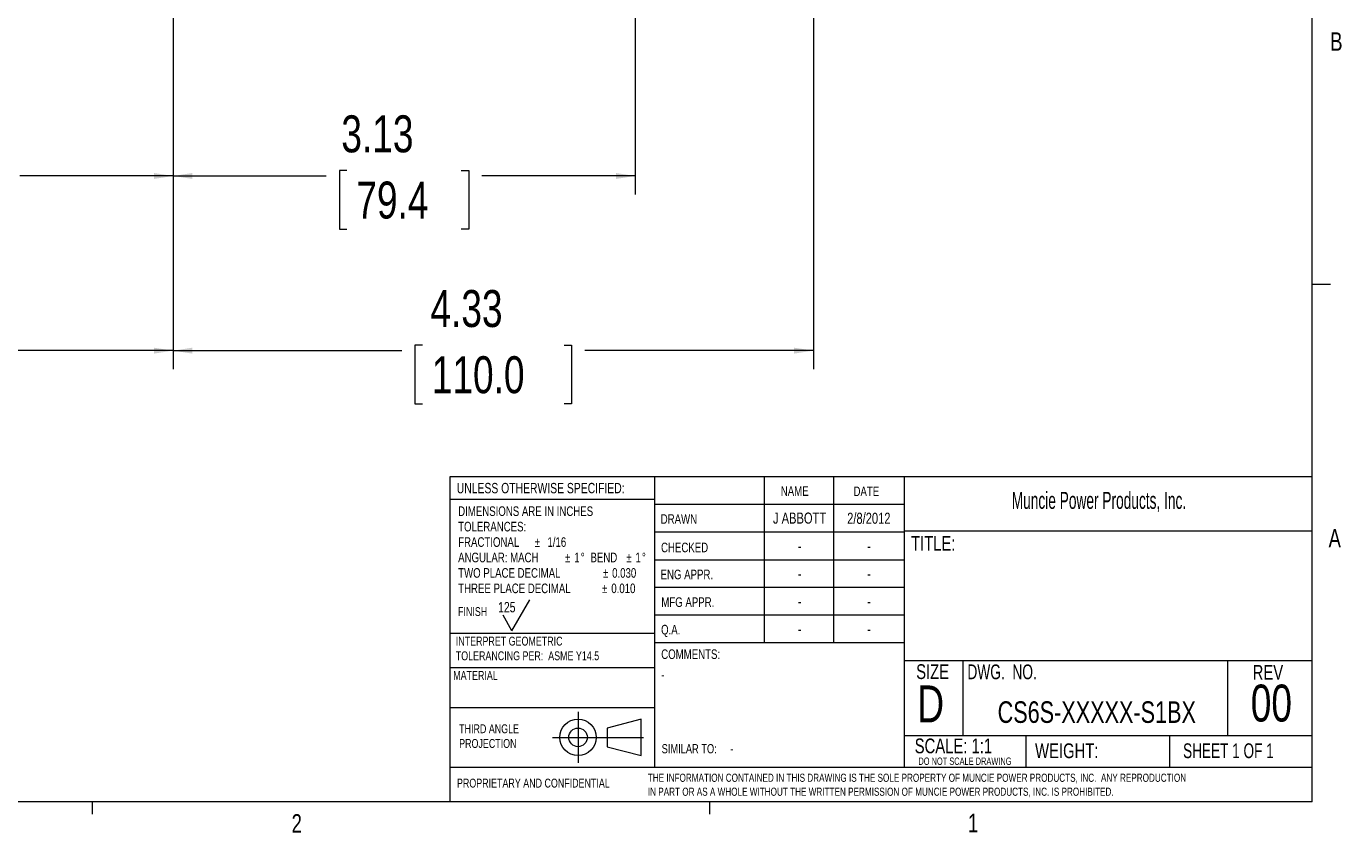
# Model space of a CAD drawing. Header units: inches. Extents: x 0.3 to 33.9, y 0.2 to 21.7.
# Tile 27 of 32: x 24.8 to 33.7, y 0.2 to 5.7. Entities that reach past the tile are written whole.
import ezdxf

# ---------------------------------------------------------------- set-up
doc = ezdxf.new("R2010")
doc.units = ezdxf.units.IN
doc.header["$MEASUREMENT"] = 0
doc.linetypes.add('CENTERX2', pattern=[0.8, 0.5, -0.1, 0.1, -0.1])
doc.layers.add('BORDER', color=7, linetype='Continuous', lineweight=15)
doc.layers.add('SLD-0', color=7, linetype='Continuous', lineweight=15)
doc.styles.add('SLDTEXTSTYLE0', font='TXT', dxfattribs={"width": 0.75})
doc.styles.add('SLDTEXTSTYLE1', font='TXT', dxfattribs={"width": 0.605})
doc.styles.add('SLDTEXTSTYLE2', font='TXT', dxfattribs={"width": 0.694444})
doc.styles.add('SLDTEXTSTYLE3', font='TXT', dxfattribs={"width": 0.6875})
doc.dimstyles.new('SLDDIMSTYLE0', dxfattribs={"dimtxt": 0.25, "dimasz": 0.13, "dimexe": 0, "dimexo": 0.0625, "dimgap": 0.0625, "dimtad": 0, "dimtih": 1, "dimtoh": 1, "dimrnd": 1e-09, "dimzin": 12, "dimdsep": 46, "dimtxsty": 'SLDTEXTSTYLE0', "dimsah": 1, "dimcen": 0.09, "dimadec": 0, "dimazin": 3, "dimtfac": 1, "dimtofl": 0, "dimtmove": 0, "dimatfit": 3, "dimfxl": 1, "dimfrac": 2, "dimtolj": 1, "dimtzin": 12, "dimarcsym": 0})

# ---------------------------------------------------------------- blocks, each defined once
blk = doc.blocks.new('Block1')
at = {"layer": 'SLD-0', "color": 1, "linetype": 'CENTERX2'}
for p, q in [((3.1617, 0.8669), (3.1617, 0.5222)), ((2.9894, 0.6946), (3.334, 0.6946))]:
    blk.add_line(p, q, dxfattribs=at)
at = {"layer": 'SLD-0', "color": 1}
for p, q in [((3.5889, 0.8181), (3.3588, 0.7575)), ((3.5889, 0.571), (3.5889, 0.8181)), ((3.3588, 0.7575), (3.3588, 0.6316)), ((3.334, 0.6946), (3.6043, 0.6946)), ((3.3588, 0.6316), (3.5889, 0.571))]:
    blk.add_line(p, q, dxfattribs=at)
for radius in [0.1236, 0.0629]:
    blk.add_circle((3.1617, 0.6946), radius, dxfattribs=at)
blk = doc.blocks.new('SW_NOTE_0')
at = {"layer": 'SLD-0', "color": 0, "char_height": 0.06, "attachment_point": 1, "style": 'SLDTEXTSTYLE0'}
for s, insert in [('THIRD ANGLE', (0, 0.0773)), ('PROJECTION', (0, -0.022))]:
    blk.add_mtext(s, dxfattribs=dict(at, insert=insert))
blk = doc.blocks.new('SW_NOTE_1')
at = {"layer": 'SLD-0', "color": 0, "char_height": 0.055, "attachment_point": 1, "style": 'SLDTEXTSTYLE0'}
for s, insert in [('THE INFORMATION CONTAINED IN THIS DRAWING IS THE SOLE PROPERTY OF MUNCIE POWER PRODUCTS, INC.  ANY REPRODUCTION', (0, 0.0709)), ('IN PART OR AS A WHOLE WITHOUT THE WRITTEN PERMISSION OF MUNCIE POWER PRODUCTS, INC. IS PROHIBITED.', (0, -0.0235))]:
    blk.add_mtext(s, dxfattribs=dict(at, insert=insert))
blk = doc.blocks.new('SW_NOTE_2')
at = {"layer": 'SLD-0', "color": 0, "char_height": 0.065, "attachment_point": 1, "style": 'SLDTEXTSTYLE0'}
for s, insert in [('DIMENSIONS ARE IN INCHES', (0, 0.0838)), ('TOLERANCES:', (0, -0.0206)), ('FRACTIONAL', (0, -0.125)), ('%%p', (0.5176, -0.125)), ('1/16', (0.6039, -0.125)), ('ANGULAR: MACH', (0, -0.2293)), ('%%p', (0.7234, -0.2293)), ('1', (0.7853, -0.2293)), ('%%d', (0.8293, -0.2293)), ('BEND', (0.895, -0.2293)), ('%%p', (1.1371, -0.2293)), ('1', (1.199, -0.2293)), ('%%d', (1.243, -0.2293)), ('TWO PLACE DECIMAL', (0, -0.3337)), ('%%p', (0.9794, -0.3337)), ('0.030', (1.0413, -0.3337)), ('THREE PLACE DECIMAL', (0, -0.4381)), ('%%p', (0.9738, -0.4381)), ('0.010', (1.0357, -0.4381))]:
    blk.add_mtext(s, dxfattribs=dict(at, insert=insert))
blk = doc.blocks.new('SW_NOTE_3')
at = {"layer": 'SLD-0', "color": 0, "char_height": 0.06, "attachment_point": 1, "style": 'SLDTEXTSTYLE0'}
for s, insert in [('INTERPRET GEOMETRIC', (0, 0.0773)), ('TOLERANCING PER:  ASME Y14.5', (0, -0.022))]:
    blk.add_mtext(s, dxfattribs=dict(at, insert=insert))
blk = doc.blocks.new('_D')
at = {"layer": 'SLD-0'}
for p, q in [((22.4592, 9.7837), (22.4592, 3.3353)), ((25.8195, 6.9982), (25.8195, 3.3353)), ((23.7526, 3.4971), (23.7018, 3.4971)), ((23.7018, 3.4971), (23.7018, 3.1003)), ((24.5261, 3.4971), (24.5769, 3.4971)), ((24.5769, 3.4971), (24.5769, 3.1003)), ((22.4592, 3.4603), (23.613, 3.4603)), ((25.8195, 3.4603), (24.6657, 3.4603)), ((23.7018, 3.1003), (23.7526, 3.1003)), ((24.5769, 3.1003), (24.5261, 3.1003))]:
    blk.add_line(p, q, dxfattribs=at)
for points in [[(22.4592, 3.4603), (22.5892, 3.4403), (22.5892, 3.4803)], [(25.8195, 3.4603), (25.6895, 3.4803), (25.6895, 3.4403)]]:
    blk.add_solid(points, dxfattribs=at)
at = {"layer": 'SLD-0', "char_height": 0.25, "attachment_point": 1, "style": 'SLDTEXTSTYLE0'}
for s, insert in [('3.36', (23.7145, 3.8702, 0.0039)), ('85.4', (23.8161, 3.4225, 0.0039))]:
    blk.add_mtext(s, dxfattribs=dict(at, insert=insert))
blk = doc.blocks.new('_D_1')
at = {"layer": 'SLD-0'}
for p, q in [((30.1495, 12.1033), (30.1495, 3.3353)), ((25.8195, 6.9982), (25.8195, 3.3353)), ((27.5054, 3.4971), (27.4546, 3.4971)), ((27.4546, 3.4971), (27.4546, 3.1003)), ((28.4636, 3.4971), (28.5144, 3.4971)), ((28.5144, 3.4971), (28.5144, 3.1003)), ((25.8195, 3.4603), (27.3658, 3.4603)), ((30.1495, 3.4603), (28.6032, 3.4603)), ((27.4546, 3.1003), (27.5054, 3.1003)), ((28.5144, 3.1003), (28.4636, 3.1003))]:
    blk.add_line(p, q, dxfattribs=at)
for points in [[(25.8195, 3.4603), (25.9495, 3.4403), (25.9495, 3.4803)], [(30.1495, 3.4603), (30.0195, 3.4803), (30.0195, 3.4403)]]:
    blk.add_solid(points, dxfattribs=at)
at = {"layer": 'SLD-0', "char_height": 0.25, "attachment_point": 1, "style": 'SLDTEXTSTYLE0'}
for s, insert in [('4.33', (27.5597, 3.8702, 0.0039)), ('110.0', (27.5689, 3.4225, 0.0039))]:
    blk.add_mtext(s, dxfattribs=dict(at, insert=insert))
blk = doc.blocks.new('_D_2')
at = {"layer": 'SLD-0'}
for p, q in [((22.6945, 7.8787), (22.6945, 4.5164)), ((25.8195, 6.9982), (25.8195, 4.5164)), ((22.6945, 4.6414), (23.7307, 4.6414)), ((23.8703, 4.6782), (23.8195, 4.6782)), ((23.8195, 4.6782), (23.8195, 4.2814)), ((24.6437, 4.6782), (24.6945, 4.6782)), ((24.6945, 4.6782), (24.6945, 4.2814)), ((25.8195, 4.6414), (24.7833, 4.6414)), ((23.8195, 4.2814), (23.8703, 4.2814)), ((24.6945, 4.2814), (24.6437, 4.2814))]:
    blk.add_line(p, q, dxfattribs=at)
for points in [[(22.6945, 4.6414), (22.8245, 4.6214), (22.8245, 4.6614)], [(25.8195, 4.6414), (25.6895, 4.6614), (25.6895, 4.6214)]]:
    blk.add_solid(points, dxfattribs=at)
at = {"layer": 'SLD-0', "char_height": 0.25, "attachment_point": 1, "style": 'SLDTEXTSTYLE0'}
for s, insert in [('3.13', (23.8322, 5.0513, -0.3564)), ('79.4', (23.9337, 4.6036, -0.3564))]:
    blk.add_mtext(s, dxfattribs=dict(at, insert=insert))
blk = doc.blocks.new('_D_3')
at = {"layer": 'SLD-0'}
for p, q in [((28.9445, 7.8787), (28.9445, 4.5164)), ((25.8195, 6.9982), (25.8195, 4.5164)), ((25.8195, 4.6414), (26.8557, 4.6414)), ((26.9953, 4.6782), (26.9445, 4.6782)), ((26.9445, 4.6782), (26.9445, 4.2814)), ((27.7687, 4.6782), (27.8195, 4.6782)), ((27.8195, 4.6782), (27.8195, 4.2814)), ((28.9445, 4.6414), (27.9083, 4.6414)), ((26.9445, 4.2814), (26.9953, 4.2814)), ((27.8195, 4.2814), (27.7687, 4.2814))]:
    blk.add_line(p, q, dxfattribs=at)
for points in [[(25.8195, 4.6414), (25.9495, 4.6214), (25.9495, 4.6614)], [(28.9445, 4.6414), (28.8145, 4.6614), (28.8145, 4.6214)]]:
    blk.add_solid(points, dxfattribs=at)
at = {"layer": 'SLD-0', "char_height": 0.25, "attachment_point": 1, "style": 'SLDTEXTSTYLE0'}
for s, insert in [('3.13', (26.9572, 5.0513, -0.3564)), ('79.4', (27.0587, 4.6036, -0.3564))]:
    blk.add_mtext(s, dxfattribs=dict(at, insert=insert))

msp = doc.modelspace()

# ---------------------------------------------------------------- linework, layer by layer
at = {"color": 7, "linetype": 'Continuous', "lineweight": 15}
msp.add_line((25.2729, 0.4106), (25.2729, 0.3258), dxfattribs=at)
at = {"layer": 'BORDER'}
for p, q in [((27.6942, 0.6448), (27.6942, 2.6091)), ((27.6942, 2.6091), (33.5229, 2.6091)), ((29.0756, 2.6091), (29.0756, 0.6448)), ((29.8166, 2.6091), (29.8166, 1.4841)), ((30.2851, 2.6091), (30.2851, 1.4841)), ((30.7642, 2.6091), (30.7642, 0.6448)), ((29.0756, 2.4548), (27.6942, 2.4548)), ((29.0756, 2.4216), (30.7642, 2.4216)), ((29.0756, 2.2341), (30.7642, 2.2341)), ((30.7642, 2.242), (33.5229, 2.242)), ((29.0756, 2.0466), (30.7642, 2.0466)), ((30.7642, 1.8591), (29.0756, 1.8591)), ((28.111, 1.5667), (28.231, 1.7745)), ((28.111, 1.5667), (28.051, 1.6706)), ((30.7642, 1.6716), (29.0756, 1.6716)), ((27.6942, 1.5499), (29.0756, 1.5499)), ((30.7642, 1.4841), (29.0726, 1.4841)), ((30.7642, 1.3647), (33.5229, 1.3647)), ((31.1597, 1.3647), (31.1597, 0.8577)), ((32.9509, 1.3647), (32.9509, 0.8577)), ((27.6942, 1.3173), (29.0756, 1.3173)), ((27.6942, 1.0473), (29.0756, 1.0473)), ((30.7642, 0.8577), (33.5229, 0.8577)), ((31.5873, 0.8577), (31.5873, 0.6448)), ((32.5592, 0.8577), (32.5592, 0.6448)), ((27.6911, 0.6448), (27.6911, 0.4106)), ((27.6911, 0.6448), (33.5229, 0.6448))]:
    msp.add_line(p, q, dxfattribs=at)
at = {"layer": 'SLD-0'}
for p, q in [((33.5229, 0.4106), (33.5229, 21.4106)), ((33.5229, 3.9106), (33.6479, 3.9106)), ((33.5229, 0.4106), (0.5229, 0.4106)), ((29.4479, 0.4106), (29.4479, 0.3258))]:
    msp.add_line(p, q, dxfattribs=at)

# ---------------------------------------------------------------- block references
at = {"color": 7, "linetype": 'Continuous'}
msp.add_blockref('Block1', (25.3965, 0.1508), dxfattribs=at)
at = {"layer": 'SLD-0'}
for name, p in [('SW_NOTE_2', (27.7474, 2.3236)), ('SW_NOTE_3', (27.7313, 1.449)), ('SW_NOTE_0', (27.7542, 0.8563)), ('SW_NOTE_1', (29.0301, 0.529))]:
    msp.add_blockref(name, p, dxfattribs=at)

# ---------------------------------------------------------------- texts
at = {"color": 7, "linetype": 'Continuous', "lineweight": 0, "char_height": 0.125, "attachment_point": 1, "style": 'SLDTEXTSTYLE0'}
for s, insert in [('B', (33.645, 5.6129)), ('A', (33.6341, 2.2543)), ('2', (26.6209, 0.3264)), ('1', (31.1954, 0.329))]:
    msp.add_mtext(s, dxfattribs=dict(at, insert=insert))
at = {"layer": 'BORDER', "style": 'SLDTEXTSTYLE0'}
for s, insert, char_height, attachment_point in [('125', (28.0179, 1.7608), 0.07, 1), ('00', (33.2473, 1.2024), 0.25, 2), ('CS6S-XXXXX-S1BX', (32.0665, 1.0892), 0.145833, 2), ('-', (29.5881, 0.7999), 0.0625, 1), ('PROPRIETARY AND CONFIDENTIAL', (27.7394, 0.5662), 0.06, 1)]:
    msp.add_mtext(s, dxfattribs=dict(at, insert=insert, char_height=char_height, attachment_point=attachment_point))
at = {"layer": 'SLD-0'}
for s, insert, char_height, attachment_point, style in [('UNLESS OTHERWISE SPECIFIED:', (27.7378, 2.566), 0.07, 1, 'SLDTEXTSTYLE0'), ('NAME', (29.9293, 2.5433), 0.065, 1, 'SLDTEXTSTYLE0'), ('DATE', (30.4211, 2.5416), 0.065, 1, 'SLDTEXTSTYLE0'), ('Muncie Power Products, Inc.', (31.4912, 2.5049), 0.114583, 1, 'SLDTEXTSTYLE1'), ('DRAWN', (29.1172, 2.3544), 0.065, 1, 'SLDTEXTSTYLE0'), ('J ABBOTT', (30.0565, 2.3655), 0.075, 2, 'SLDTEXTSTYLE0'), ('2/8/2012', (30.5248, 2.3644), 0.075, 2, 'SLDTEXTSTYLE0'), ('CHECKED', (29.1194, 2.162), 0.065, 1, 'SLDTEXTSTYLE0'), ('TITLE:', (30.81, 2.2075), 0.1, 1, 'SLDTEXTSTYLE0'), ('-', (30.0574, 2.1769), 0.075, 2, 'SLDTEXTSTYLE0'), ('-', (30.5259, 2.1769), 0.075, 2, 'SLDTEXTSTYLE0'), ('ENG APPR.', (29.1165, 1.9795), 0.065, 1, 'SLDTEXTSTYLE0'), ('-', (30.0574, 1.9894), 0.075, 2, 'SLDTEXTSTYLE0'), ('-', (30.5259, 1.9894), 0.075, 2, 'SLDTEXTSTYLE0'), ('MFG APPR.', (29.1214, 1.7923), 0.065, 1, 'SLDTEXTSTYLE0'), ('FINISH', (27.7466, 1.726), 0.06, 1, 'SLDTEXTSTYLE0'), ('-', (30.0574, 1.8019), 0.075, 2, 'SLDTEXTSTYLE0'), ('-', (30.5259, 1.8019), 0.075, 2, 'SLDTEXTSTYLE0'), ('Q.A.', (29.1198, 1.6063), 0.065, 1, 'SLDTEXTSTYLE0'), ('-', (30.0574, 1.6144), 0.075, 2, 'SLDTEXTSTYLE0'), ('-', (30.5259, 1.6144), 0.075, 2, 'SLDTEXTSTYLE0'), ('COMMENTS:', (29.1207, 1.4404), 0.065, 1, 'SLDTEXTSTYLE0'), ('SIZE', (30.8449, 1.34), 0.1, 1, 'SLDTEXTSTYLE0'), ('DWG.  NO.', (31.1914, 1.3386), 0.1, 1, 'SLDTEXTSTYLE2'), ('MATERIAL', (27.7141, 1.2943), 0.06, 1, 'SLDTEXTSTYLE0'), ('-', (29.1209, 1.2999), 0.0625, 1, 'SLDTEXTSTYLE0'), ('REV', (33.1207, 1.3347), 0.1, 1, 'SLDTEXTSTYLE0'), ('D', (30.8528, 1.1969), 0.25, 1, 'SLDTEXTSTYLE0'), ('SCALE: 1:1', (30.835, 0.8377), 0.1, 1, 'SLDTEXTSTYLE0'), ('WEIGHT:', (31.6491, 0.8048), 0.1, 1, 'SLDTEXTSTYLE0'), ('SHEET 1 OF 1', (32.6501, 0.8051), 0.1, 1, 'SLDTEXTSTYLE3'), ('SIMILAR TO:', (29.1237, 0.7999), 0.0625, 1, 'SLDTEXTSTYLE0'), ('DO NOT SCALE DRAWING', (31.175, 0.7092), 0.05, 2, 'SLDTEXTSTYLE0')]:
    msp.add_mtext(s, dxfattribs=dict(at, insert=insert, char_height=char_height, attachment_point=attachment_point, style=style))

# ---------------------------------------------------------------- dimensions: what is measured, and where the dimension line sits
for base, p1, p2, picture, middle in [((25.8195, 3.4603), (30.1495, 12.1533), (25.8195, 7.0482), '_D_1', (27.9845, 3.4603)), ((25.8195, 3.4603), (22.4592, 9.8337), (25.8195, 7.0482), '_D', (24.1393, 3.4603)), ((22.6945061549, 4.641429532), (25.8195061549, 7.0481736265), (22.6945061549, 7.9286736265), '_D_2', (24.2570061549, 4.641429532)), ((28.9445061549, 4.641429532), (25.8195061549, 7.0481736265), (28.9445061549, 7.9286736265), '_D_3', (27.3820061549, 4.641429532))]:
    dim = msp.add_linear_dim(base=base, p1=p1, p2=p2, dimstyle='SLDDIMSTYLE0', dxfattribs=at)
    dim.commit()
    dim.dimension.update_dxf_attribs({"geometry": picture, "text_midpoint": middle, "dimtype": 160})

doc.saveas('drawing.dxf')
